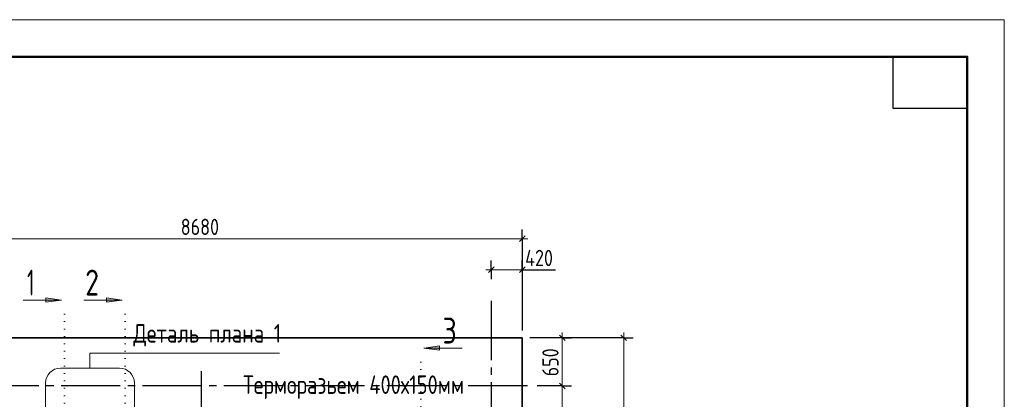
# Model space of a CAD drawing. Header units: millimetres. Extents: x 0 to 43617, y 0 to 29700.
# Tile 14 of 14: x 28701 to 42000, y 24570 to 29700. Entities that reach past the tile are written whole.
import ezdxf

# ---------------------------------------------------------------- set-up
doc = ezdxf.new("R2010")
doc.units = ezdxf.units.MM
doc.linetypes.add('______5', pattern=[1100, 800, -100, 100, -100])
doc.linetypes.add('______9', pattern=[100, 0, -100])
for name, color, linetype, lineweight in [('Standard', 7, 'Continuous', 25), ('ЖБ Перекрытие верхний уровень', 7, 'Continuous', 35), ('Оси', 40, '______5', 18), ('Примечания', 7, 'Continuous', 25), ('Размерная выноска', 7, 'Continuous', 13), ('Узлы символ', 7, 'Continuous', 25)]:
    doc.layers.add(name, color=color, linetype=linetype, lineweight=lineweight)
doc.styles.add('GOST 2.304-81', font='txt')
doc.styles.add('ISOCPEUR', font='txt')

msp = doc.modelspace()

# ---------------------------------------------------------------- hatches: boundary and pattern name
at = {"layer": 'Узлы символ', "linetype": 'Continuous', "lineweight": 13, "transparency": 33554687}
for points in [[(29055, 25942), (29265, 25912), (29055, 25882)], [(29875, 25942), (30085, 25912), (29875, 25882)], [(34369, 25233), (34159, 25263), (34369, 25293)]]:
    msp.add_hatch(color=7, dxfattribs=at).paths.add_polyline_path(points, flags=16)

# ---------------------------------------------------------------- linework, layer by layer
at = {"layer": 'Standard', "color": 251, "linetype": 'Continuous', "lineweight": -3, "true_color": 0x656565, "transparency": 33554687}
for p, q in [((35490, 26740), (35490, 26865)), ((35490, 26740), (35490, 26615)), ((35490, 26740), (35490, 25500)), ((35070, 26320), (35070, 26445)), ((35490, 26320), (35490, 26445)), ((35070, 26320), (35070, 26195)), ((35070, 26320), (35070, 26320)), ((35490, 26320), (35490, 26195)), ((35490, 26320), (35490, 25500)), ((36860, 25400), (35590, 25400)), ((36030, 25400), (35590, 25400)), ((36030, 25400), (35905, 25400)), ((36030, 25400), (36155, 25400)), ((36860, 25400), (36735, 25400)), ((36860, 25400), (36985, 25400)), ((36030, 24750), (35905, 24750)), ((36030, 24750), (36155, 24750))]:
    msp.add_line(p, q, dxfattribs=at)
at = {"layer": 'Standard', "color": 7, "linetype": 'Continuous', "lineweight": 13, "transparency": 33554687}
for p, q in [((35490, 26740), (26810, 26740)), ((35490, 26740), (35565, 26740)), ((35070, 26320), (34995, 26320)), ((35070, 26320), (35490, 26320)), ((35490, 26320), (35565, 26320)), ((36030, 25400), (36030, 25475)), ((36860, 25400), (36860, 25475))]:
    msp.add_line(p, q, dxfattribs=at)
at = {"layer": 'Standard', "color": 7, "linetype": 'Continuous', "lineweight": 25, "transparency": 33554687}
for p, q in [((35528, 26777), (35453, 26702)), ((35033, 26282), (35108, 26358)), ((35453, 26282), (35528, 26358)), ((35992, 25438), (36067, 25363)), ((36822, 25438), (36897, 25363)), ((35992, 24787), (36067, 24712))]:
    msp.add_line(p, q, dxfattribs=at)
at = {"layer": 'Standard', "color": 7, "linetype": 'Continuous', "lineweight": 13, "transparency": 33554687}
msp.add_lwpolyline([(0, 0), (42000, 0), (42000, 29700), (0, 29700), (0, 0)], close=True, dxfattribs=at)
at = {"layer": 'Standard', "color": 7, "linetype": 'Continuous', "lineweight": 50, "transparency": 33554687}
msp.add_lwpolyline([(2000, 29200), (41500, 29200), (41500, 500), (2000, 500), (2000, 29200)], close=True, dxfattribs=at)
at = {"layer": 'Standard', "color": 7, "linetype": 'Continuous', "lineweight": 25, "transparency": 33554687}
msp.add_lwpolyline([(41500, 29200), (41500, 28500), (40500, 28500), (40500, 29200), (41500, 29200)], close=True, dxfattribs=at)
at = {"layer": 'Standard', "color": 7, "linetype": 'Continuous', "lineweight": 13, "transparency": 33554687}
for points in [[(36030, 25400), (36030, 24802), (36030, 24802), (36030, 24750)], [(36860, 25400), (36860, 23668), (36860, 23668), (36860, 22595)], [(36030, 24750), (36030, 24685), (36030, 24685), (36030, 24602), (36030, 24602), (36030, 23800)]]:
    msp.add_lwpolyline(points, dxfattribs=at)
at = {"layer": 'Standard', "color": 251, "linetype": 'Continuous', "lineweight": -3, "true_color": 0x656565, "transparency": 33554687}
msp.add_lwpolyline([(36030, 24750), (36013, 24750), (36013, 24750), (36013, 24750), (36013, 24750), (36001, 24750), (36001, 24750), (35996, 24750), (35996, 24750), (35690, 24750)], dxfattribs=at)
at = {"layer": 'ЖБ Перекрытие верхний уровень', "color": 7, "linetype": 'Continuous', "lineweight": 35, "transparency": 33554687}
for p, q in [((35490, 25400), (26810, 25400)), ((35490, 23800), (35490, 25400))]:
    msp.add_line(p, q, dxfattribs=at)
at = {"layer": 'Оси', "color": 8, "linetype": '______5', "lineweight": -3, "transparency": 33554687}
for p, q in [((35070, 25900), (35070, 15450)), ((31150, 24950), (31150, 15450)), ((35560, 24750), (3700, 24750))]:
    msp.add_line(p, q, dxfattribs=at)
at = {"layer": 'Примечания', "color": 7, "linetype": 'Continuous', "lineweight": 13, "transparency": 33554687}
for p, q in [((30050, 24991), (29250, 24991)), ((29050, 24791), (29050, 23191)), ((30250, 23191), (30250, 24791))]:
    msp.add_line(p, q, dxfattribs=at)
msp.add_lwpolyline([(32210, 25193), (29650, 25193), (29650, 24991)], dxfattribs=at)
for centre, start, end in [((29250, 24791), 90, 180), ((30050, 24791), 0, 90)]:
    msp.add_arc(centre, 200, start, end, dxfattribs=at)
at = {"layer": 'Размерная выноска', "color": 7, "linetype": 'Continuous', "lineweight": 25, "transparency": 33554687}
msp.add_line((35490, 26320), (35940, 26320), dxfattribs=at)
at = {"layer": 'Узлы символ', "color": 7, "linetype": 'Continuous', "lineweight": 13, "transparency": 33554687}
for p, q in [((29055, 25882), (29055, 25942)), ((29055, 25942), (29265, 25912)), ((29875, 25882), (29875, 25942)), ((29875, 25942), (30085, 25912)), ((29265, 25912), (28746, 25912)), ((29055, 25912), (29040, 25912)), ((29265, 25912), (29055, 25882)), ((29265, 25912), (29265, 25912)), ((29265, 25912), (29265, 25912)), ((29265, 25912), (29265, 25912)), ((30085, 25912), (29566, 25912)), ((29875, 25912), (29860, 25912)), ((30085, 25912), (29875, 25882)), ((30085, 25912), (30085, 25912)), ((30085, 25912), (30085, 25912)), ((30085, 25912), (30085, 25912)), ((34159, 25263), (34369, 25293)), ((34369, 25293), (34369, 25233)), ((34159, 25263), (34678, 25263)), ((34159, 25263), (34159, 25263)), ((34159, 25263), (34159, 25263)), ((34159, 25263), (34159, 25263)), ((34369, 25233), (34159, 25263)), ((34369, 25263), (34384, 25263))]:
    msp.add_line(p, q, dxfattribs=at)
at = {"layer": 'Узлы символ', "color": 7, "linetype": '______9', "lineweight": 13, "transparency": 33554687}
for p, q in [((29306, 25720), (29306, 22468)), ((30126, 25720), (30126, 22468)), ((34118, 25071), (34118, 21338))]:
    msp.add_line(p, q, dxfattribs=at)

# ---------------------------------------------------------------- texts
at = {"layer": 'Standard', "color": 7, "linetype": 'Continuous', "lineweight": 25, "transparency": 33554687, "char_height": 220, "attachment_point": 7, "style": 'GOST 2.304-81'}
for s, insert, width in [('8680', (30876, 26790), 672.62), ('420', (35528, 26370), 531.96)]:
    msp.add_mtext(s, dxfattribs=dict(at, insert=insert, width=width))
at = {"layer": 'Standard', "color": 7, "linetype": 'Continuous', "lineweight": 25, "transparency": 33554687, "insert": (35980, 24880), "char_height": 220, "width": 516.39, "attachment_point": 7, "rotation": 90, "style": 'GOST 2.304-81'}
msp.add_mtext('650', dxfattribs=at)
at = {"layer": 'Примечания', "color": 7, "linetype": 'Continuous', "lineweight": 25, "transparency": 33554687, "char_height": 250, "attachment_point": 7, "style": 'GOST 2.304-81'}
for s, insert, width in [('Деталь\\~плана\\~1', (30235, 25285), 2096.87), ('Терморазьем\\~400х150мм', (31719, 24575), 3189.09)]:
    msp.add_mtext(s, dxfattribs=dict(at, insert=insert, width=width))
at = {"layer": 'Узлы символ', "color": 7, "linetype": 'Continuous', "lineweight": 35, "transparency": 33554687, "char_height": 350, "attachment_point": 7, "style": 'ISOCPEUR'}
for s, insert, width in [('\\W0.56;1', (28801, 25972), 272.21), ('\\W0.78;2', (29586, 25972), 380.81), ('\\W0.78;3', (34413, 25323), 380.81)]:
    msp.add_mtext(s, dxfattribs=dict(at, insert=insert, width=width))

doc.saveas('drawing.dxf')
